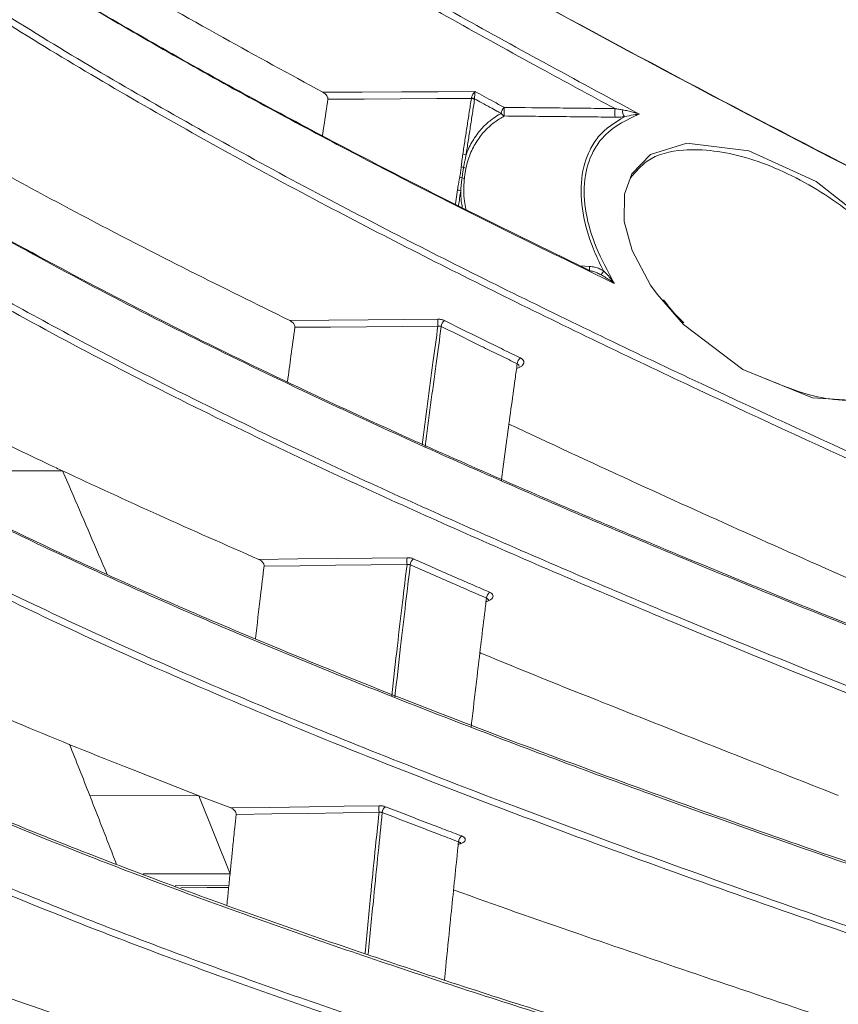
# Model space of a CAD drawing. Header units: millimetres. Extents: x 0 to 1118, y 0 to 864.
# Tile 159 of 256: x 399.47 to 407.51, y 462.92 to 472.58. Entities that reach past the tile are written whole.
import ezdxf

# ---------------------------------------------------------------- set-up
doc = ezdxf.new("R2010")
doc.units = ezdxf.units.MM
doc.styles.add('SLDTEXTSTYLE3', font='TXT', dxfattribs={"width": 0.605})
doc.dimstyles.new('SLDDIMSTYLE1', dxfattribs={"dimtxt": 3.175, "dimasz": 3.302, "dimexe": 0, "dimexo": 0.0625, "dimgap": 0.79375, "dimtad": 0, "dimtih": 1, "dimtoh": 1, "dimdec": 1, "dimlfac": 4, "dimrnd": 1e-09, "dimzin": 12, "dimdsep": 46, "dimtxsty": 'SLDTEXTSTYLE3', "dimsah": 1, "dimcen": 0.09, "dimadec": 0, "dimazin": 3, "dimtfac": 1, "dimtofl": 0, "dimtmove": 0, "dimatfit": 3, "dimfxl": 1, "dimfrac": 2, "dimtolj": 1, "dimtzin": 12, "dimarcsym": 0})

# ---------------------------------------------------------------- blocks, each defined once
blk = doc.blocks.new('_D_1')
at = {"color": 7, "linetype": 'Continuous', "lineweight": 0}
for p, q in [((378.5717, 515.3873), (455.7239, 515.3873)), ((454.1239, 515.3873), (454.1239, 465.625)), ((454.1239, 410.2623), (454.1239, 460.0246)), ((390.092, 410.2623), (455.7239, 410.2623))]:
    blk.add_line(p, q, dxfattribs=at)
for centre, start, end in [((453.5396, 462.461), 153.43495, 206.56505), ((454.7082, 462.461), 333.43495, 26.56505)]:
    blk.add_arc(centre, 5.4479, start, end, dxfattribs=at)
for points in [[(454.1239, 515.3873), (453.6159, 512.0853), (454.6319, 512.0853)], [(454.1239, 410.2623), (454.6319, 413.5643), (453.6159, 413.5643)]]:
    blk.add_solid(points, dxfattribs=at)
at = {"color": 7, "linetype": 'Continuous', "lineweight": 0, "insert": (448.6668, 464.1174), "char_height": 3.175, "attachment_point": 1, "style": 'SLDTEXTSTYLE3'}
blk.add_mtext('420.5', dxfattribs=at)

msp = doc.modelspace()

# ---------------------------------------------------------------- linework, layer by layer
at = {"color": 9, "linetype": 'Continuous', "lineweight": 15}
for p, q in [((403.7506, 470.7763), (403.7708, 470.913)), ((404.9763, 470.1665), (405.0683, 470.1611)), ((405.9906, 469.59), (405.7297, 469.888)), ((399.001, 468.1554), (399.8939, 468.1544)), ((400.6861, 464.197), (401.5382, 464.1961))]:
    msp.add_line(p, q, dxfattribs=at)
at = {"color": 7, "linetype": 'Continuous', "lineweight": 15}
for p, q in [((405.2051, 470.1192), (405.1949, 470.1384)), ((405.8101, 469.8126), (405.7946, 469.833)), ((400.1615, 464.9656), (401.2335, 464.9644)), ((401.2335, 464.9644), (401.546, 464.8445)), ((401.5382, 464.1961), (401.2335, 464.9644))]:
    msp.add_line(p, q, dxfattribs=at)
at = {"color": 7, "linetype": 'Continuous', "lineweight": 15, "flags": 128}
for points in [[(402.4495, 471.8714), (402.8346, 471.8735), (403.2198, 471.8755), (403.5817, 471.8774), (403.9436, 471.8793)], [(403.9069, 471.8109), (403.5688, 471.8091), (403.2124, 471.8072), (402.856, 471.8054), (402.4996, 471.8035)], [(405.7297, 469.888), (405.6668, 469.9773), (405.4863, 470.3164), (405.4079, 470.6027), (405.4097, 470.8708), (405.4826, 471.0723), (405.6656, 471.2605), (406.0206, 471.373), (406.6303, 471.2968), (407.2909, 470.9939), (407.8899, 470.5232), (408.1483, 470.226), (408.3461, 469.9028), (408.4452, 469.6199), (408.4593, 469.3474), (408.3967, 469.151), (408.2288, 468.9641), (407.8835, 468.8326), (407.2557, 468.872), (406.5734, 469.1496), (405.9906, 469.59), (405.9906, 469.59)], [(402.1239, 469.6306), (402.5085, 469.6339), (402.8931, 469.6372), (403.2362, 469.6402), (403.5792, 469.6431)], [(403.5792, 469.5756), (403.2281, 469.5726), (402.877, 469.5696), (402.5258, 469.5665), (402.1747, 469.5635)], [(401.8209, 467.2845), (402.2053, 467.2891), (402.5896, 467.2936), (402.9326, 467.2977), (403.2756, 467.3018)], [(403.2756, 467.2352), (402.9248, 467.2311), (402.574, 467.2269), (402.2232, 467.2228), (401.8724, 467.2186)], [(401.546, 464.8445), (401.9303, 464.8503), (402.3147, 464.8561), (402.6579, 464.8613), (403.001, 464.8665)], [(403.001, 464.8013), (402.6503, 464.796), (402.2995, 464.7907), (401.9488, 464.7854), (401.598, 464.7802)]]:
    msp.add_lwpolyline(points, dxfattribs=at)
at = {"color": 9, "linetype": 'Continuous', "lineweight": 15, "flags": 128}
for points in [[(400.9981, 464.0805), (401.005, 464.0806), (401.2929, 464.0837), (401.5273, 464.0862)], [(401.5251, 464.0646), (401.3154, 464.0623), (401.0545, 464.0595)]]:
    msp.add_lwpolyline(points, dxfattribs=at)
at = {"color": 7, "linetype": 'Continuous', "lineweight": 15}
for centre, radius, start, end in [((403.8988, 471.7363), 0.075, 58.20298, 83.78453), ((403.9058, 471.7352), 0.0792, 65.25465, 88.62149), ((404.2841, 471.6558), 0.0859, 129.07302, 173.86404), ((404.7668, 471.6805), 0.5384, 175.53572, 184.46427), ((405.8288, 471.6692), 0.5133, 175.279, 184.721), ((404.2484, 471.6922), 0.0567, 208.78758, 251.05113), ((405.491, 471.687), 0.0993, 173.60792, 214.01347), ((403.8152, 471.1892), 0.0764, 58.77419, 83.83013), ((403.8001, 471.058), 0.0809, 67.63514, 84.52609), ((403.8655, 471.2041), 0.0792, 244.15673, 261.6682), ((403.7815, 470.9548), 0.0825, 65.66733, 82.28845), ((403.8454, 471.1091), 0.0845, 249.2981, 265.2827), ((403.7625, 470.8362), 0.0773, 59.14718, 83.86513), ((406.9471, 469.1225), 2.0069, 150.22407, 151.56116), ((404.4219, 469.6093), 0.8434, 177.70469, 182.29531), ((403.6927, 469.5655), 0.0815, 127.71513, 175.158), ((404.4392, 469.199), 0.0824, 128.40062, 175.27482), ((404.0895, 467.2685), 0.8146, 177.659, 182.341), ((403.3847, 467.228), 0.0772, 126.31568, 176.49448), ((404.1333, 466.9002), 0.078, 127.06902, 176.60311), ((403.7776, 464.8339), 0.7773, 177.59552, 182.40448), ((403.1058, 464.7966), 0.0728, 124.65741, 177.84241), ((403.8549, 464.5092), 0.0736, 125.46551, 177.94567)]:
    msp.add_arc(centre, radius, start, end, dxfattribs=at)
at = {"color": 9, "linetype": 'Continuous', "lineweight": 15}
msp.add_arc((405.9707, 470.1039), 0.9043, 176.36811, 178.86537, dxfattribs=at)
at = {"color": 7, "linetype": 'Continuous', "lineweight": 15}
for points, knots in [([(415.6118, 467.9733), (415.0306, 468.3553), (413.8672, 469.12), (411.4145, 470.5637), (408.466, 472.224), (405.0964, 474.1611), (402.5146, 475.7589), (400.5355, 477.1052), (399.1057, 478.1631), (397.7418, 479.2683), (396.9265, 480.0555), (396.518, 480.4498)], [0, 0, 0, 0, 0.0913084, 0.1827878, 0.3660622, 0.5233231, 0.680743, 0.7601147, 0.8396087, 0.9196528, 1, 1, 1, 1]), ([(397.1553, 480.4498), (397.5589, 480.0883), (398.3673, 479.3641), (399.697, 478.3353), (401.0901, 477.3389), (403.0952, 476.0063), (405.7656, 474.3801), (409.1037, 472.4722), (411.8867, 470.8826), (414.0628, 469.5715), (415.0979, 468.8777), (415.6157, 468.5306)], [0, 0, 0, 0, 0.078686, 0.15762, 0.237084, 0.316658, 0.48739, 0.658338, 0.829041, 0.914467, 1, 1, 1, 1]), ([(415.6224, 469.5102), (415.0543, 469.9302), (413.9171, 470.7712), (411.5095, 472.3606), (408.8823, 474.0042), (406.1014, 475.7558), (403.815, 477.254), (401.5819, 478.7997), (400.1898, 479.8994), (399.493, 480.4498)], [0, 0, 0, 0, 0.110162, 0.220542, 0.441785, 0.581092, 0.720433, 0.86007, 1, 1, 1, 1]), ([(400.2293, 480.4498), (400.8323, 479.99), (402.0392, 479.0698), (404.5843, 477.3161), (407.8746, 475.2073), (411.1965, 473.1237), (413.7907, 471.4043), (415.0137, 470.4891), (415.6258, 470.0312)], [0, 0, 0, 0, 0.124633, 0.249464, 0.499796, 0.749703, 0.874753, 1, 1, 1, 1]), ([(415.6314, 470.9423), (415.1167, 471.3664), (414.0863, 472.2152), (411.9095, 473.8244), (409.1204, 475.7637), (405.7493, 478.058), (403.5918, 479.6524), (402.5128, 480.4498)], [0, 0, 0, 0, 0.125506, 0.251237, 0.502203, 0.751053, 1, 1, 1, 1]), ([(403.2495, 480.4498), (404.2872, 479.695), (406.3623, 478.1855), (409.5543, 476.002), (412.1708, 474.1544), (414.1947, 472.629), (415.1543, 471.8261), (415.6344, 471.4244)], [0, 0, 0, 0, 0.251031, 0.502022, 0.750741, 0.875289, 1, 1, 1, 1]), ([(415.6394, 472.2628), (415.2362, 472.6295), (414.4294, 473.3636), (412.7369, 474.7718), (410.5585, 476.4693), (407.8954, 478.4535), (406.138, 479.7844), (405.2594, 480.4498)], [0, 0, 0, 0, 0.125481, 0.251115, 0.502075, 0.751039, 1, 1, 1, 1]), ([(394.3695, 480.1196), (394.5586, 479.8394), (394.9368, 479.2788), (395.6393, 478.4702), (396.4224, 477.6844), (397.2575, 476.947), (398.3112, 476.1024), (399.6107, 475.1657), (401.2098, 474.1282), (402.8813, 473.1295), (404.3406, 472.311), (405.2414, 471.8271), (405.5558, 471.6582)], [0, 0, 0, 0, 0.0826057, 0.1652327, 0.2494083, 0.3335976, 0.4099623, 0.5394349, 0.6689351, 0.7994678, 0.9300127, 1, 1, 1, 1]), ([(394.7062, 480.1492), (394.9329, 479.8588), (395.3863, 479.278), (396.2026, 478.4426), (397.0995, 477.6309), (398.4516, 476.5412), (400.3419, 475.2225), (403.1482, 473.5171), (406.4613, 471.722), (408.9651, 470.4468), (410.2179, 469.8088)], [0, 0, 0, 0, 0.0680737, 0.1361652, 0.2058349, 0.2755153, 0.4259094, 0.5771365, 0.7884242, 1, 1, 1, 1]), ([(410.248, 469.7897), (408.9969, 470.4266), (406.4938, 471.7008), (403.1865, 473.4926), (400.3808, 475.1975), (398.4956, 476.5122), (397.1472, 477.599), (396.2542, 478.4059), (395.4355, 479.2423), (394.9788, 479.8272), (394.75, 480.1203)], [0, 0, 0, 0, 0.2115026, 0.423133, 0.5736118, 0.7247467, 0.7936845, 0.8628058, 0.9312333, 1, 1, 1, 1]), ([(405.3173, 471.7114), (405.0722, 471.8436), (404.2454, 472.2894), (402.8607, 473.0658), (401.1911, 474.0624), (399.5859, 475.1027), (398.2774, 476.045), (397.2241, 476.889), (396.3967, 477.6186), (395.6145, 478.4005), (394.9038, 479.2143), (394.5177, 479.7856), (394.3246, 480.0712)], [0, 0, 0, 0, 0.055415, 0.186995, 0.318564, 0.450972, 0.583352, 0.66092, 0.745019, 0.829104, 0.914564, 1, 1, 1, 1]), ([(405.3103, 469.9955), (404.9899, 470.1507), (404.104, 470.5796), (402.6819, 471.3013), (401.0655, 472.1762), (399.5122, 473.0902), (398.161, 473.9742), (397.0117, 474.8195), (396.0484, 475.6228), (395.1819, 476.4675), (394.4583, 477.3407), (393.8827, 478.2348), (393.6571, 478.844), (393.5437, 479.1503)], [0, 0, 0, 0, 0.061892, 0.171134, 0.280367, 0.390323, 0.500257, 0.583856, 0.667438, 0.752634, 0.837796, 0.918438, 1, 1, 1, 1]), ([(393.5127, 478.6797), (393.5524, 478.5504), (393.6682, 478.1735), (393.9574, 477.5575), (394.4112, 476.8373), (394.9728, 476.1319), (395.8242, 475.2367), (397.0528, 474.1841), (398.7215, 473.0032), (400.5528, 471.88), (402.432, 470.8471), (404.3096, 469.8935), (406.7756, 468.71), (408.6759, 467.8559), (409.9434, 467.2862)], [0, 0, 0, 0, 0.026285, 0.076683, 0.127476, 0.179295, 0.231383, 0.330699, 0.430928, 0.533005, 0.635425, 0.726438, 0.817533, 1, 1, 1, 1]), ([(409.914, 467.2271), (408.648, 467.7963), (406.7485, 468.6503), (404.2813, 469.8343), (402.4166, 470.7811), (400.5607, 471.8), (398.7413, 472.9112), (397.0505, 474.1001), (395.8027, 475.1647), (394.9461, 476.0628), (394.3855, 476.7613), (393.9214, 477.4895), (393.622, 478.1225), (393.5028, 478.5121), (393.4621, 478.6452)], [0, 0, 0, 0, 0.181875, 0.272893, 0.363978, 0.463859, 0.564004, 0.665461, 0.767724, 0.818325, 0.869154, 0.920864, 0.97297, 1, 1, 1, 1]), ([(409.7708, 465.7734), (408.4973, 466.2769), (406.5863, 467.0325), (404.1128, 468.0866), (402.1464, 468.9769), (400.1057, 469.9871), (398.3932, 470.956), (397.1216, 471.7825), (396.2221, 472.4374), (395.4019, 473.124), (394.7328, 473.7931), (394.2112, 474.4353), (393.8224, 475.0481), (393.5296, 475.6812), (393.4376, 476.1156), (393.3916, 476.3327)], [0, 0, 0, 0, 0.177421, 0.266237, 0.355129, 0.467269, 0.579877, 0.637387, 0.695058, 0.753377, 0.812008, 0.858343, 0.904669, 0.952339, 1, 1, 1, 1]), ([(393.3761, 475.8544), (393.4294, 475.5767), (393.5369, 475.017), (393.9912, 474.135), (394.6187, 473.3119), (395.3785, 472.5513), (396.1481, 471.8993), (397.1534, 471.1563), (398.4273, 470.3385), (400.172, 469.3573), (402.0553, 468.4204), (404.0423, 467.5189), (406.5151, 466.4639), (408.4306, 465.7089), (409.7084, 465.2053)], [0, 0, 0, 0, 0.060538, 0.121999, 0.197165, 0.251543, 0.306546, 0.361559, 0.446381, 0.531597, 0.646751, 0.734904, 0.823151, 1, 1, 1, 1]), ([(398.0272, 474.0858), (398.5043, 473.7649), (399.4605, 473.1218), (401.0158, 472.2121), (402.6362, 471.3329), (403.9991, 470.6416), (404.8184, 470.2431), (405.0683, 470.1216)], [0, 0, 0, 0, 0.223729, 0.448374, 0.67441, 0.900722, 1, 1, 1, 1]), ([(399.5942, 473.492), (399.8615, 473.333), (400.4784, 472.9658), (401.4323, 472.4268), (402.1228, 472.0498), (402.4495, 471.8714)], [0, 0, 0, 0, 0.28711, 0.662752, 1, 1, 1, 1]), ([(409.5436, 463.6303), (408.262, 464.0672), (406.3386, 464.723), (403.8603, 465.6454), (402.053, 466.3631), (400.3158, 467.1138), (398.664, 467.9064), (397.1242, 468.7516), (395.96, 469.5151), (395.1303, 470.1709), (394.5627, 470.6982), (394.082, 471.2477), (393.688, 471.8448), (393.4195, 472.4891), (393.3545, 472.9454), (393.3545, 473.1749), (393.3545, 473.1749)], [0, 0, 0, 0, 0.173718, 0.26072, 0.347811, 0.434605, 0.521626, 0.609693, 0.698359, 0.745369, 0.792573, 0.840523, 0.888806, 0.944027, 0.999999, 1, 1, 1, 1]), ([(393.3545, 472.5664), (393.3545, 472.5664), (393.3545, 472.3627), (393.4062, 471.9526), (393.6359, 471.3372), (394.013, 470.7246), (394.5744, 470.0645), (395.3415, 469.371), (396.3283, 468.6512), (397.4481, 467.959), (398.2852, 467.5056), (398.8092, 467.2373), (399.2358, 467.0216), (400.3218, 466.4987), (402.0856, 465.7308), (404.3899, 464.8259), (406.8614, 463.9299), (408.6102, 463.3371), (409.4851, 463.0405)], [0, 0, 0, 0, 0.000001, 0.049817, 0.10021, 0.152244, 0.204749, 0.272308, 0.340452, 0.409946, 0.479744, 0.483069, 0.496371, 0.549585, 0.656046, 0.76282, 0.881353, 1, 1, 1, 1]), ([(409.4564, 462.982), (408.5016, 463.3061), (406.591, 463.9545), (403.8027, 464.9752), (401.5686, 465.877), (399.8652, 466.6413), (398.625, 467.2468), (397.4395, 467.8877), (396.3256, 468.5724), (395.3219, 469.2984), (394.5469, 469.9964), (393.9821, 470.6537), (393.611, 471.2577), (393.3924, 471.7609), (393.3633, 472.0613), (393.3545, 472.1521)], [0, 0, 0, 0, 0.133349, 0.266816, 0.401057, 0.468503, 0.535943, 0.605971, 0.676254, 0.747634, 0.819582, 0.871485, 0.924306, 0.97711, 1, 1, 1, 1]), ([(396.9969, 471.8865), (397.2962, 471.6848), (398.2312, 471.0544), (399.9839, 470.0628), (402.0773, 469.022), (404.0771, 468.1171), (406.5513, 467.0622), (408.465, 466.3053), (409.7416, 465.8004)], [0, 0, 0, 0, 0.085246, 0.266282, 0.448343, 0.586023, 0.723843, 1, 1, 1, 1]), ([(402.4455, 471.4464), (402.4501, 471.4772), (402.468, 471.5971), (402.4861, 471.7155), (402.4996, 471.8035)], [0, 0, 0, 0, 0.257498, 1, 1, 1, 1]), ([(402.4996, 471.8035), (402.4997, 471.8067), (402.5001, 471.8132), (402.4962, 471.8252), (402.488, 471.8395), (402.4721, 471.8572), (402.458, 471.8661), (402.4495, 471.8714)], [0, 0, 0, 0, 0.121756, 0.243254, 0.402832, 0.640237, 1, 1, 1, 1]), ([(403.8235, 471.2651), (403.8304, 471.3108), (403.8442, 471.4023), (403.865, 471.5389), (403.8859, 471.6752), (403.8999, 471.7657), (403.9069, 471.8109)], [0, 0, 0, 0, 0.249988, 0.499981, 0.749988, 1, 1, 1, 1]), ([(403.9069, 471.8109), (403.907, 471.8112), (403.9072, 471.8118), (403.9074, 471.8126), (403.9076, 471.8135), (403.9076, 471.8142), (403.9077, 471.8145)], [0, 0, 0, 0, 0.248192, 0.497061, 0.74813, 1, 1, 1, 1]), ([(403.9077, 471.8145), (403.9085, 471.8194), (403.9102, 471.8295), (403.9174, 471.8461), (403.9272, 471.862), (403.9361, 471.8724), (403.9417, 471.8777), (403.9432, 471.879), (403.9436, 471.8793)], [0, 0, 0, 0, 0.206117, 0.421192, 0.654295, 0.909372, 0.976601, 1, 1, 1, 1]), ([(403.9389, 471.8072), (403.9389, 471.8066), (403.9389, 471.8054), (403.9387, 471.8036), (403.9386, 471.8018), (403.9384, 471.8007), (403.9383, 471.8001)], [0, 0, 0, 0, 0.249285, 0.498858, 0.749288, 1, 1, 1, 1]), ([(403.9436, 471.8793), (403.9436, 471.8789), (403.9433, 471.8774), (403.9424, 471.8709), (403.941, 471.8588), (403.9397, 471.8409), (403.9389, 471.8228), (403.9389, 471.8123), (403.9389, 471.8072)], [0, 0, 0, 0, 0.023396, 0.090632, 0.345708, 0.578805, 0.793876, 1, 1, 1, 1]), ([(404.1987, 471.6649), (404.1851, 471.6724), (404.1496, 471.6917), (404.0864, 471.7263), (404.0134, 471.7663), (403.9623, 471.7944), (403.9389, 471.8072)], [0, 0, 0, 0, 0.157043, 0.409075, 0.729888, 1, 1, 1, 1]), ([(403.9436, 471.8793), (403.9736, 471.8629), (404.0336, 471.8299), (404.1278, 471.7783), (404.1933, 471.7425), (404.2288, 471.7231), (404.23, 471.7225)], [0, 0, 0, 0, 0.314583, 0.629166, 0.987434, 1, 1, 1, 1]), ([(403.9383, 471.8001), (403.9313, 471.7549), (403.9173, 471.6645), (403.8964, 471.5282), (403.8756, 471.3916), (403.8617, 471.3002), (403.8548, 471.2545)], [0, 0, 0, 0, 0.249988, 0.499981, 0.749988, 1, 1, 1, 1]), ([(404.23, 471.7225), (404.4112, 471.7207), (404.683, 471.7181), (405.0454, 471.7144), (405.2266, 471.7124), (405.3173, 471.7114)], [0, 0, 0, 0, 0.5, 0.75, 1, 1, 1, 1]), ([(405.3173, 471.7114), (405.33, 471.7089), (405.3556, 471.7039), (405.38, 471.7), (405.3923, 471.6981)], [0, 0, 0, 0, 0.497756, 1, 1, 1, 1]), ([(404.23, 471.6386), (404.1996, 471.6205), (404.1386, 471.584), (404.0512, 471.5085), (403.9689, 471.4111), (403.9105, 471.3053), (403.8738, 471.208), (403.8606, 471.1532), (403.854, 471.1257)], [0, 0, 0, 0, 0.172522, 0.346455, 0.557061, 0.771772, 0.885445, 1, 1, 1, 1]), ([(403.8548, 471.2545), (403.8603, 471.2693), (403.8834, 471.3313), (403.9371, 471.4299), (404.0187, 471.5304), (404.0996, 471.6011), (404.1588, 471.6418), (404.1899, 471.6599), (404.1987, 471.6649)], [0, 0, 0, 0, 0.078816, 0.330367, 0.587168, 0.792666, 0.941446, 1, 1, 1, 1]), ([(405.3173, 471.6269), (405.2266, 471.628), (405.0454, 471.63), (404.7736, 471.633), (404.5018, 471.6359), (404.3206, 471.6377), (404.23, 471.6386)], [0, 0, 0, 0, 0.25, 0.5, 0.75, 1, 1, 1, 1]), ([(405.1949, 470.1384), (405.1949, 470.1384), (405.1606, 470.2046), (405.0781, 470.3839), (404.9875, 470.692), (404.9739, 471.0344), (405.0475, 471.2782), (405.1845, 471.4934), (405.3167, 471.5748), (405.4087, 471.6315)], [0, 0, 0, 0, 0.000007, 0.107311, 0.284109, 0.469272, 0.653636, 0.758823, 1, 1, 1, 1]), ([(405.5558, 471.6582), (405.5424, 471.652), (405.4073, 471.5899), (405.2324, 471.4946), (405.0785, 471.262), (405.0049, 471.0247), (405.0187, 470.6919), (405.1258, 470.3352), (405.2467, 470.1126), (405.3103, 469.9955)], [0, 0, 0, 0, 0.02846, 0.285882, 0.374696, 0.529955, 0.685676, 0.834653, 1, 1, 1, 1]), ([(405.4087, 471.6315), (405.394, 471.6301), (405.3643, 471.6273), (405.3331, 471.6271), (405.3173, 471.6269)], [0, 0, 0, 0, 0.4945229, 1, 1, 1, 1]), ([(405.3923, 471.6981), (405.4096, 471.695), (405.4443, 471.6888), (405.4874, 471.678), (405.5242, 471.6678), (405.5451, 471.6616), (405.5555, 471.6583), (405.5558, 471.6582)], [0, 0, 0, 0, 0.296008, 0.594523, 0.794236, 0.994157, 1, 1, 1, 1]), ([(405.5558, 471.6582), (405.5556, 471.6582), (405.5372, 471.6555), (405.4911, 471.6485), (405.4395, 471.6378), (405.4087, 471.6315)], [0, 0, 0, 0, 0.00583, 0.405611, 1, 1, 1, 1]), ([(406.7993, 469.0577), (406.9414, 468.9989), (407.3012, 468.85), (407.7923, 468.8241), (408.1775, 468.946), (408.367, 469.1366), (408.4441, 469.3593), (408.4293, 469.6172), (408.3162, 469.9155), (408.1202, 470.2146), (407.7707, 470.5941), (407.2507, 470.9756), (406.6027, 471.2621), (406.0446, 471.3361), (405.6538, 471.2468), (405.5197, 471.0915), (405.4678, 471.0315)], [0, 0, 0, 0, 0.074952, 0.18975, 0.263039, 0.312086, 0.348074, 0.389419, 0.430671, 0.481521, 0.535415, 0.64612, 0.763374, 0.876186, 0.952135, 1, 1, 1, 1]), ([(403.8078, 471.1385), (403.8091, 471.1491), (403.8115, 471.1702), (403.8151, 471.2019), (403.8189, 471.2335), (403.8219, 471.2546), (403.8235, 471.2651)], [0, 0, 0, 0, 0.250032, 0.500067, 0.750014, 1, 1, 1, 1]), ([(403.8548, 471.2545), (403.8525, 471.2446), (403.8478, 471.2248), (403.8417, 471.1946), (403.8361, 471.1639), (403.8326, 471.1432), (403.8309, 471.1328)], [0, 0, 0, 0, 0.248733, 0.497578, 0.748756, 1, 1, 1, 1]), ([(403.7926, 471.0366), (403.7941, 471.045), (403.7971, 471.062), (403.801, 471.0875), (403.8047, 471.113), (403.8068, 471.13), (403.8078, 471.1385)], [0, 0, 0, 0, 0.249913, 0.49986, 0.749913, 1, 1, 1, 1]), ([(403.8309, 471.1328), (403.8298, 471.1262), (403.8277, 471.113), (403.8246, 471.093), (403.8216, 471.0729), (403.8186, 471.052), (403.8166, 471.0376), (403.8155, 471.03)], [0, 0, 0, 0, 0.195299, 0.390611, 0.585961, 0.781326, 1, 1, 1, 1]), ([(403.854, 471.1257), (403.8526, 471.1192), (403.85, 471.1062), (403.8465, 471.0864), (403.8434, 471.0663), (403.8407, 471.0458), (403.8392, 471.0319), (403.8385, 471.0248)], [0, 0, 0, 0, 0.19879, 0.397672, 0.596847, 0.796125, 1, 1, 1, 1]), ([(399.3028, 471.0831), (399.5584, 470.9444), (400.1628, 470.6165), (401.1053, 470.1333), (401.7968, 469.792), (402.1239, 469.6306)], [0, 0, 0, 0, 0.278542, 0.658751, 1, 1, 1, 1]), ([(403.7708, 470.913), (403.7724, 470.9233), (403.7756, 470.944), (403.7812, 470.9749), (403.787, 471.0057), (403.7907, 471.0263), (403.7926, 471.0366)], [0, 0, 0, 0, 0.249939, 0.499934, 0.749967, 1, 1, 1, 1]), ([(403.8155, 471.03), (403.8137, 471.0164), (403.8101, 470.9891), (403.8063, 470.954), (403.8037, 470.9251), (403.8027, 470.91), (403.8022, 470.9025)], [0, 0, 0, 0, 0.325521, 0.651189, 0.825573, 1, 1, 1, 1]), ([(395.0068, 470.301), (395.2447, 470.1001), (395.8596, 469.5807), (397.0702, 468.7966), (398.5982, 467.9505), (400.2626, 467.1537), (402.2064, 466.3154), (404.4346, 465.4419), (406.9444, 464.5349), (408.6581, 463.9522), (409.5149, 463.6609)], [0, 0, 0, 0, 0.073226, 0.18927, 0.305658, 0.422282, 0.538646, 0.692371, 0.846189, 1, 1, 1, 1]), ([(405.0683, 470.1611), (405.0846, 470.1592), (405.1178, 470.1554), (405.1497, 470.1447), (405.1654, 470.1385), (405.1654, 470.1385)], [0, 0, 0, 0, 0.493152, 0.99985, 1, 1, 1, 1]), ([(405.1824, 470.0783), (405.1759, 470.0816), (405.163, 470.0883), (405.1378, 470.0995), (405.1065, 470.1118), (405.081, 470.1183), (405.0683, 470.1216)], [0, 0, 0, 0, 0.177867, 0.356031, 0.676844, 1, 1, 1, 1]), ([(405.1654, 470.1385), (405.1654, 470.1385), (405.1722, 470.1357), (405.1857, 470.1297), (405.1987, 470.1227), (405.2051, 470.1192)], [0, 0, 0, 0, 0.00034, 0.499189, 1, 1, 1, 1]), ([(405.3103, 469.9955), (405.31, 469.9957), (405.2978, 470.0048), (405.2575, 470.0341), (405.2132, 470.0601), (405.1824, 470.0783)], [0, 0, 0, 0, 0.0064534, 0.3080819, 1, 1, 1, 1]), ([(405.2051, 470.1192), (405.2182, 470.1057), (405.2444, 470.0787), (405.2786, 470.0371), (405.3002, 470.0091), (405.3101, 469.9958), (405.3103, 469.9955)], [0, 0, 0, 0, 0.344723, 0.692134, 0.993566, 1, 1, 1, 1]), ([(405.9934, 469.6073), (405.9451, 469.6544), (405.8802, 469.7177), (405.8245, 469.7932), (405.8101, 469.8126)], [0, 0, 0, 0, 0.742567, 1, 1, 1, 1]), ([(402.1747, 469.5635), (402.1749, 469.5669), (402.1751, 469.5737), (402.1711, 469.5859), (402.1627, 469.6003), (402.1466, 469.6175), (402.1324, 469.6257), (402.1239, 469.6306)], [0, 0, 0, 0, 0.121402, 0.242518, 0.402873, 0.642642, 1, 1, 1, 1]), ([(403.6428, 469.63), (403.6426, 469.6301), (403.6381, 469.6323), (403.6286, 469.6361), (403.6132, 469.6402), (403.5966, 469.6428), (403.585, 469.643), (403.5792, 469.6431)], [0, 0, 0, 0, 0.013554, 0.255132, 0.503917, 0.748319, 1, 1, 1, 1]), ([(403.6428, 469.63), (403.7119, 469.5957), (403.8499, 469.5271), (404.0434, 469.4319), (404.2227, 469.3441), (404.333, 469.2904), (404.3881, 469.2636)], [0, 0, 0, 0, 0.279109, 0.558221, 0.77911, 1, 1, 1, 1]), ([(402.1027, 469.03), (402.1139, 469.1146), (402.1378, 469.2933), (402.162, 469.4703), (402.1747, 469.5635)], [0, 0, 0, 0, 0.473249, 1, 1, 1, 1]), ([(403.5792, 469.5756), (403.5821, 469.5759), (403.5879, 469.5764), (403.5964, 469.5761), (403.6044, 469.5749), (403.6091, 469.5732), (403.6115, 469.5724)], [0, 0, 0, 0, 0.2460322, 0.499067, 0.7456386, 1, 1, 1, 1]), ([(404.3571, 469.2058), (404.302, 469.2327), (404.1917, 469.2863), (404.0123, 469.3742), (403.8187, 469.4695), (403.6806, 469.5381), (403.6115, 469.5724)], [0, 0, 0, 0, 0.220885, 0.441771, 0.720884, 1, 1, 1, 1]), ([(404.2017, 468.0567), (404.2023, 468.061), (404.2201, 468.1985), (404.2648, 468.5327), (404.3161, 468.911), (404.3502, 469.1559), (404.3571, 469.2058)], [0, 0, 0, 0, 0.01116, 0.353821, 0.868201, 1, 1, 1, 1]), ([(404.3571, 469.2058), (404.361, 469.2038), (404.3687, 469.1998), (404.3745, 469.1909), (404.3739, 469.1843), (404.3736, 469.1813)], [0, 0, 0, 0, 0.352158, 0.702791, 1, 1, 1, 1]), ([(404.3746, 469.1813), (404.375, 469.1834), (404.3754, 469.1859), (404.3749, 469.1851), (404.3747, 469.185)], [0, 0, 0, 0, 0.821203, 1, 1, 1, 1]), ([(404.276, 468.6131), (404.6726, 468.4282), (405.8144, 467.896), (406.9766, 467.3779), (407.7351, 467.0398)], [0, 0, 0, 0, 0.347402, 1, 1, 1, 1]), ([(399.0444, 468.5636), (399.2858, 468.4454), (399.5668, 468.3079), (399.8535, 468.1733), (399.8939, 468.1544)], [0, 0, 0, 0, 0.85923, 1, 1, 1, 1]), ([(409.3329, 461.4109), (408.045, 461.7812), (406.1118, 462.3372), (403.6308, 463.1247), (401.8245, 463.739), (400.0925, 464.3828), (398.4503, 465.0642), (396.9257, 465.7923), (395.782, 466.4502), (394.9785, 467.0142), (394.4306, 467.4658), (393.9925, 467.9375), (393.7029, 468.2826), (393.6371, 468.4733), (393.6289, 468.497)], [0, 0, 0, 0, 0.19409, 0.291338, 0.388701, 0.485671, 0.582917, 0.681443, 0.780699, 0.832915, 0.885361, 0.938684, 0.992397, 1, 1, 1, 1]), ([(399.8939, 468.1544), (400.209, 468.0081), (400.8434, 467.7137), (401.4937, 467.4282), (401.8209, 467.2845)], [0, 0, 0, 0, 0.4968326, 1, 1, 1, 1]), ([(400.3319, 467.1369), (400.2208, 467.3968), (400.0757, 467.7364), (399.9284, 468.075), (399.8939, 468.1544)], [0, 0, 0, 0, 0.765503, 1, 1, 1, 1]), ([(394.426, 467.4934), (394.5896, 467.3505), (394.9304, 467.0528), (395.7275, 466.4999), (396.8538, 465.847), (398.366, 465.1224), (400.0199, 464.4332), (401.7757, 463.7803), (403.593, 463.1621), (406.0754, 462.3741), (408.0119, 461.8169), (409.3045, 461.445)], [0, 0, 0, 0, 0.056055, 0.116806, 0.226386, 0.336032, 0.448233, 0.560461, 0.670148, 0.779844, 1, 1, 1, 1]), ([(401.8724, 467.2186), (401.8725, 467.2221), (401.8727, 467.2292), (401.8685, 467.2416), (401.8599, 467.2559), (401.8436, 467.2726), (401.8294, 467.2801), (401.8209, 467.2845)], [0, 0, 0, 0, 0.121367, 0.242413, 0.404205, 0.647208, 1, 1, 1, 1]), ([(403.339, 467.2902), (403.3388, 467.2903), (403.3344, 467.2922), (403.3249, 467.2957), (403.3095, 467.2993), (403.2929, 467.3015), (403.2814, 467.3017), (403.2756, 467.3018)], [0, 0, 0, 0, 0.012794, 0.254482, 0.503359, 0.748031, 1, 1, 1, 1]), ([(403.339, 467.2902), (403.4082, 467.2595), (403.5466, 467.1982), (403.7405, 467.113), (403.9204, 467.0345), (404.031, 466.9865), (404.0863, 466.9625)], [0, 0, 0, 0, 0.279025, 0.558054, 0.779026, 1, 1, 1, 1]), ([(401.7881, 466.5066), (401.8045, 466.6465), (401.8322, 466.8848), (401.8607, 467.1211), (401.8724, 467.2186)], [0, 0, 0, 0, 0.5872164, 1, 1, 1, 1]), ([(403.2756, 467.2352), (403.2784, 467.2355), (403.2842, 467.2361), (403.2926, 467.2359), (403.3007, 467.2349), (403.3053, 467.2334), (403.3077, 467.2327)], [0, 0, 0, 0, 0.246131, 0.499326, 0.745783, 1, 1, 1, 1]), ([(404.0554, 466.9049), (404.0001, 466.9289), (403.8894, 466.9769), (403.7094, 467.0555), (403.5154, 467.1407), (403.3769, 467.202), (403.3077, 467.2327)], [0, 0, 0, 0, 0.220968, 0.441938, 0.720967, 1, 1, 1, 1]), ([(403.9052, 465.6361), (403.9084, 465.6646), (403.9273, 465.8315), (403.9707, 466.2031), (404.0177, 466.5971), (404.049, 466.8526), (404.0554, 466.9049)], [0, 0, 0, 0, 0.06655, 0.389877, 0.875213, 1, 1, 1, 1]), ([(404.0554, 466.9049), (404.0593, 466.9031), (404.067, 466.8996), (404.0727, 466.8917), (404.0722, 466.8859), (404.0719, 466.8834)], [0, 0, 0, 0, 0.361698, 0.722138, 1, 1, 1, 1]), ([(404.0726, 466.8834), (404.0737, 466.8868), (404.0751, 466.891), (404.0745, 466.8903), (404.0744, 466.8902)], [0, 0, 0, 0, 0.8155411, 1, 1, 1, 1]), ([(403.9908, 466.3688), (403.994, 466.3675), (404.3941, 466.2012), (405.563, 465.7318), (406.739, 465.2703), (407.5089, 464.9681)], [0, 0, 0, 0, 0.0027, 0.347058, 1, 1, 1, 1]), ([(398.8082, 465.9528), (399.0393, 465.8534), (399.6159, 465.6053), (400.4287, 465.2776), (401.0122, 465.0506), (401.2335, 464.9644)], [0, 0, 0, 0, 0.293243, 0.731906, 1, 1, 1, 1]), ([(399.9618, 465.4704), (399.9947, 465.3877), (400.0616, 465.2196), (400.1278, 465.0512), (400.1615, 464.9656)], [0, 0, 0, 0, 0.491653, 1, 1, 1, 1]), ([(409.1452, 459.1262), (407.8526, 459.4298), (405.912, 459.8856), (403.4297, 460.5353), (401.6252, 461.0429), (399.8987, 461.5761), (398.2659, 462.1412), (396.7551, 462.7463), (395.6351, 463.2914), (394.8581, 463.7556), (394.3415, 464.1232), (393.9156, 464.5058), (393.6439, 464.8356), (393.5357, 465.0373), (393.4996, 465.1046)], [0, 0, 0, 0, 0.191219, 0.28707, 0.383046, 0.478578, 0.574406, 0.671592, 0.76955, 0.81997, 0.870616, 0.922119, 0.973997, 1, 1, 1, 1]), ([(400.1615, 464.9656), (400.1866, 464.9015), (400.2369, 464.7731), (400.3116, 464.5809), (400.3731, 464.4218), (400.4095, 464.3268), (400.4214, 464.2958)], [0, 0, 0, 0, 0.2877188, 0.5754375, 0.8611959, 1, 1, 1, 1]), ([(401.598, 464.7802), (401.5981, 464.7838), (401.5982, 464.7911), (401.5939, 464.8037), (401.5849, 464.818), (401.5685, 464.8339), (401.5543, 464.8406), (401.546, 464.8445)], [0, 0, 0, 0, 0.121584, 0.242808, 0.406556, 0.653454, 1, 1, 1, 1]), ([(403.0644, 464.8565), (403.0642, 464.8566), (403.0598, 464.8583), (403.0503, 464.8613), (403.035, 464.8644), (403.0184, 464.8663), (403.0069, 464.8664), (403.001, 464.8665)], [0, 0, 0, 0, 0.012677, 0.254143, 0.502767, 0.747716, 1, 1, 1, 1]), ([(403.0644, 464.8565), (403.1336, 464.8296), (403.2719, 464.7758), (403.4659, 464.7012), (403.646, 464.6322), (403.7568, 464.5902), (403.8122, 464.5691)], [0, 0, 0, 0, 0.278889, 0.557782, 0.77889, 1, 1, 1, 1]), ([(401.5382, 464.1961), (401.543, 464.2433), (401.5525, 464.3377), (401.568, 464.4894), (401.5831, 464.6369), (401.5936, 464.7372), (401.598, 464.7802)], [0, 0, 0, 0, 0.2415965, 0.4831969, 0.7784146, 1, 1, 1, 1]), ([(403.001, 464.8013), (403.0039, 464.8016), (403.0097, 464.8022), (403.0181, 464.802), (403.0261, 464.8012), (403.0307, 464.8), (403.033, 464.7994)], [0, 0, 0, 0, 0.246218, 0.499587, 0.745919, 1, 1, 1, 1]), ([(403.7813, 464.5118), (403.7259, 464.5329), (403.615, 464.575), (403.4348, 464.6439), (403.2407, 464.7186), (403.1023, 464.7725), (403.033, 464.7994)], [0, 0, 0, 0, 0.221104, 0.44221, 0.721103, 1, 1, 1, 1]), ([(393.9231, 464.5198), (394.0405, 464.4073), (394.2933, 464.1653), (394.8014, 463.8071), (395.5761, 463.3419), (396.6824, 462.8022), (398.1778, 462.2), (399.8233, 461.6279), (401.575, 461.0868), (403.391, 460.5757), (405.8746, 459.9256), (407.819, 459.4687), (409.117, 459.1637)], [0, 0, 0, 0, 0.0489673, 0.1054393, 0.1619222, 0.2658396, 0.3698228, 0.4764123, 0.5830297, 0.6870571, 0.7910952, 1, 1, 1, 1]), ([(403.6434, 463.1529), (403.6476, 463.1967), (403.6656, 463.3837), (403.7055, 463.7829), (403.7474, 464.1918), (403.7755, 464.4573), (403.7813, 464.5118)], [0, 0, 0, 0, 0.0956017, 0.4086689, 0.8785921, 1, 1, 1, 1]), ([(403.7813, 464.5118), (403.7852, 464.5103), (403.7929, 464.5072), (403.7985, 464.5003), (403.7981, 464.4952), (403.7979, 464.493)], [0, 0, 0, 0, 0.366363, 0.7318, 1, 1, 1, 1]), ([(403.7994, 464.4929), (403.7996, 464.4959), (403.7999, 464.5021), (403.8033, 464.505), (403.8025, 464.5044), (403.8024, 464.5044)], [0, 0, 0, 0, 0.446039, 0.936225, 1, 1, 1, 1]), ([(393.5382, 464.3976), (393.56, 464.3597), (393.6564, 464.1921), (393.8927, 463.8978), (394.3056, 463.5189), (394.8188, 463.1473), (395.5865, 462.6838), (396.6849, 462.1436), (398.1723, 461.5408), (399.815, 460.9674), (401.5616, 460.4257), (403.3759, 459.9139), (405.8567, 459.2633), (407.8014, 458.8067), (409.0994, 458.5021)], [0, 0, 0, 0, 0.0148588, 0.0655879, 0.1166951, 0.1687981, 0.2211681, 0.3172793, 0.4142634, 0.5131178, 0.6123516, 0.7089882, 0.8057734, 1, 1, 1, 1]), ([(409.0713, 458.4452), (407.7773, 458.749), (405.8347, 459.2051), (403.3519, 459.8559), (401.5471, 460.3647), (399.8207, 460.8993), (398.1886, 461.4663), (396.6795, 462.0735), (395.5473, 462.6281), (394.7492, 463.1104), (394.2128, 463.5061), (393.7875, 463.8992), (393.6138, 464.1653), (393.533, 464.2891)], [0, 0, 0, 0, 0.194854, 0.292538, 0.390353, 0.487786, 0.585524, 0.684668, 0.784609, 0.839521, 0.89472, 0.951024, 1, 1, 1, 1]), ([(401.5079, 463.8902), (401.5128, 463.9409), (401.5229, 464.043), (401.5331, 464.1448), (401.5382, 464.1961)], [0, 0, 0, 0, 0.4964686, 1, 1, 1, 1]), ([(403.7322, 464.0393), (403.7339, 464.0387), (404.1356, 463.8932), (405.3173, 463.4816), (406.5109, 463.0783), (407.2935, 462.8139)], [0, 0, 0, 0, 0.001403, 0.34527, 1, 1, 1, 1]), ([(398.6088, 463.2576), (398.8282, 463.1764), (399.3912, 462.968), (400.2912, 462.6568), (400.9785, 462.4299), (401.3035, 462.3226)], [0, 0, 0, 0, 0.25182, 0.646281, 1, 1, 1, 1])]:
    msp.add_open_spline(points, degree=3, knots=knots, dxfattribs=at)
at = {"color": 9, "linetype": 'Continuous', "lineweight": 15}
for points, knots in [([(409.6794, 465.1463), (408.4037, 465.6493), (406.4894, 466.4041), (404.0152, 467.4594), (402.0562, 468.3479), (400.0309, 469.3532), (398.3362, 470.3144), (397.0774, 471.1339), (396.1867, 471.7827), (395.3736, 472.4625), (394.6957, 473.1377), (394.1558, 473.8006), (393.7494, 474.4514), (393.4649, 475.084), (393.3888, 475.5046), (393.3545, 475.694)], [0, 0, 0, 0, 0.177782, 0.26679, 0.355878, 0.467191, 0.578968, 0.636041, 0.69327, 0.751127, 0.809285, 0.858461, 0.907625, 0.958404, 1, 1, 1, 1]), ([(403.8385, 471.0248), (403.8373, 471.0114), (403.8313, 470.9408), (403.8305, 470.841), (403.8474, 470.7511), (403.8523, 470.7247)], [0, 0, 0, 0, 0.1417651, 0.7471338, 1, 1, 1, 1]), ([(403.8022, 470.9025), (403.7952, 470.8558), (403.7882, 470.8086), (403.7813, 470.7612), (403.7812, 470.7608)], [0, 0, 0, 0, 0.9907974, 1, 1, 1, 1]), ([(403.8179, 470.7421), (403.8143, 470.7616), (403.8041, 470.8164), (403.8029, 470.8687), (403.8022, 470.9025)], [0, 0, 0, 0, 0.354205, 1, 1, 1, 1]), ([(403.4231, 468.4081), (403.4405, 468.5428), (403.4757, 468.8143), (403.528, 469.2028), (403.5628, 469.4562), (403.5792, 469.5756)], [0, 0, 0, 0, 0.342327, 0.690169, 1, 1, 1, 1]), ([(403.6115, 469.5724), (403.5948, 469.4508), (403.5596, 469.1952), (403.5069, 468.8031), (403.4715, 468.5303), (403.4538, 468.3942)], [0, 0, 0, 0, 0.31272, 0.657232, 1, 1, 1, 1]), ([(404.3881, 469.2636), (404.3958, 469.259), (404.4111, 469.2498), (404.4224, 469.231), (404.4229, 469.211), (404.4121, 469.1915), (404.3911, 469.1752), (404.3693, 469.1648), (404.3546, 469.1625), (404.351, 469.162)], [0, 0, 0, 0, 0.157265, 0.31456, 0.471365, 0.628723, 0.787692, 0.948653, 1, 1, 1, 1]), ([(393.4343, 468.36), (393.4923, 468.1801), (393.6024, 467.8385), (393.9562, 467.3473), (394.3923, 466.8812), (394.9328, 466.4247), (395.7281, 465.8609), (396.8503, 465.208), (398.3527, 464.4823), (400.0038, 463.7915), (401.7544, 463.1378), (403.57, 462.5188), (406.0497, 461.7301), (407.9871, 461.1737), (409.2799, 460.8025)], [0, 0, 0, 0, 0.054986, 0.104419, 0.154222, 0.204991, 0.256016, 0.347909, 0.440583, 0.534923, 0.629599, 0.721965, 0.81446, 1, 1, 1, 1]), ([(409.2516, 460.7447), (407.9622, 461.115), (406.0266, 461.671), (403.545, 462.4599), (401.7386, 463.0755), (400.0071, 463.7212), (398.366, 464.4048), (396.8435, 465.1356), (395.7044, 465.7956), (394.9048, 466.3609), (394.3651, 466.8131), (393.9196, 467.2842), (393.5587, 467.7811), (393.4473, 468.1257), (393.39, 468.303)], [0, 0, 0, 0, 0.18494, 0.277615, 0.370403, 0.46288, 0.555627, 0.649615, 0.744308, 0.794003, 0.843917, 0.894668, 0.945791, 1, 1, 1, 1]), ([(403.1253, 465.946), (403.1438, 466.1106), (403.1784, 466.4175), (403.2287, 466.8465), (403.2606, 467.1107), (403.2756, 467.2352)], [0, 0, 0, 0, 0.379659, 0.707696, 1, 1, 1, 1]), ([(403.3077, 467.2327), (403.2924, 467.1061), (403.2603, 466.8398), (403.2096, 466.4075), (403.1749, 466.0995), (403.1562, 465.9337)], [0, 0, 0, 0, 0.2950815, 0.6204983, 1, 1, 1, 1]), ([(404.0863, 466.9625), (404.094, 466.9584), (404.1094, 466.9502), (404.1207, 466.9332), (404.1213, 466.9152), (404.1106, 466.8975), (404.0895, 466.8826), (404.0683, 466.8733), (404.0542, 466.8712), (404.0512, 466.8708)], [0, 0, 0, 0, 0.158555, 0.317135, 0.47532, 0.634072, 0.79432, 0.956362, 1, 1, 1, 1]), ([(402.8633, 463.4182), (402.8811, 463.604), (402.913, 463.9372), (402.9592, 464.3975), (402.9876, 464.6719), (403.001, 464.8013)], [0, 0, 0, 0, 0.400151, 0.717246, 1, 1, 1, 1]), ([(403.033, 464.7994), (403.0194, 464.668), (402.9908, 464.3917), (402.9442, 463.9284), (402.9123, 463.5944), (402.8944, 463.4076)], [0, 0, 0, 0, 0.285331, 0.600301, 1, 1, 1, 1]), ([(403.8122, 464.5691), (403.8199, 464.5655), (403.8354, 464.5583), (403.8467, 464.5433), (403.8473, 464.5272), (403.8366, 464.5114), (403.8156, 464.4982), (403.7948, 464.4899), (403.7813, 464.488), (403.7788, 464.4877)], [0, 0, 0, 0, 0.159741, 0.319503, 0.478978, 0.63903, 0.80044, 0.963412, 1, 1, 1, 1])]:
    msp.add_open_spline(points, degree=3, knots=knots, dxfattribs=at)

# ---------------------------------------------------------------- dimensions: what is measured, and where the dimension line sits
at = {"color": 7, "linetype": 'Continuous', "lineweight": 0}
dim = msp.add_linear_dim(base=(454.1239, 515.3873), p1=(388.492, 410.2623), p2=(376.9717, 515.3873), angle=90, text='(<>)', dimstyle='SLDDIMSTYLE1', dxfattribs=at)
dim.commit()
dim.dimension.update_dxf_attribs({"geometry": '_D_1', "text_midpoint": (454.1239, 462.8248), "dimtype": 160})

doc.saveas('drawing.dxf')
